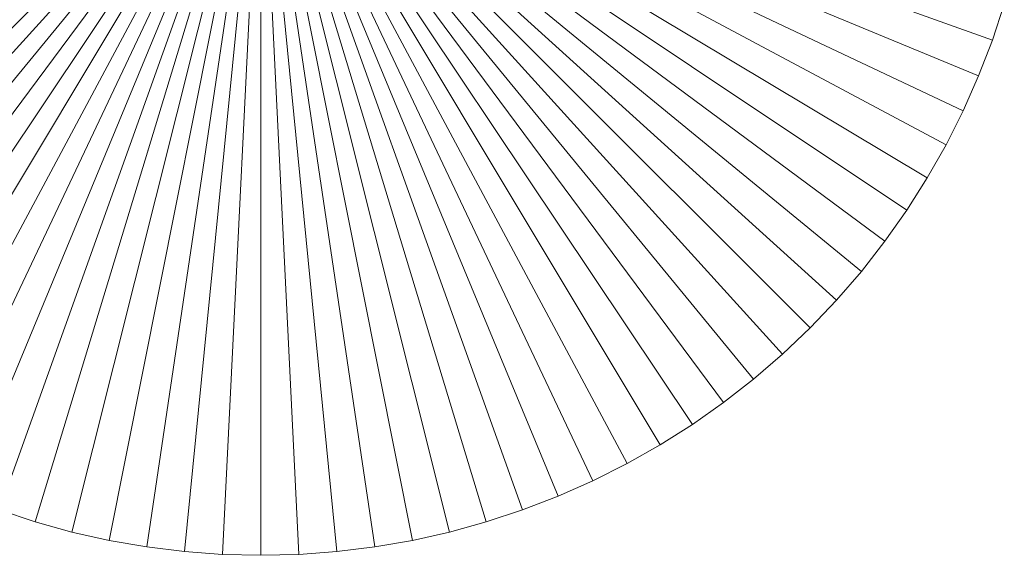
# Model space of a CAD drawing. Header units: millimetres. Extents: x -576 to -164, y 131 to 547.
# Tile 2 of 20: x -376 to -360, y 131 to 140. Entities that reach past the tile are written whole.
import ezdxf

# ---------------------------------------------------------------- set-up
doc = ezdxf.new("R2010")
doc.units = ezdxf.units.MM
doc.header["$LTSCALE"] = 20
doc.layers.add('LUCIDO_1', color=1, linetype='Continuous', lineweight=20, true_color=0xff0000)
doc.layers.add('Nessuna', color=7, linetype='Continuous', lineweight=9)

# ---------------------------------------------------------------- blocks, each defined once
blk = doc.blocks.new('Group')
at = {"layer": 'LUCIDO_1', "color": 5, "linetype": 'Continuous', "lineweight": 9, "transparency": 33554687}
for points in [[(-383.66, 139.972, -10109.271), (-383.467, 139.39, -10109.271), (-371.698, 143.601, -10109.271)], [(-371.698, 143.601, -10106.271), (-383.467, 139.39, -10106.271), (-383.66, 139.972, -10106.271)], [(-383.467, 139.39, -10109.271), (-383.246, 138.817, -10109.271), (-371.698, 143.601, -10109.271)], [(-371.698, 143.601, -10106.271), (-383.246, 138.817, -10106.271), (-383.467, 139.39, -10106.271)], [(-383.246, 138.817, -10109.271), (-382.998, 138.256, -10109.271), (-371.698, 143.601, -10109.271)], [(-371.698, 143.601, -10106.271), (-382.998, 138.256, -10106.271), (-383.246, 138.817, -10106.271)], [(-382.998, 138.256, -10109.271), (-382.722, 137.708, -10109.271), (-371.698, 143.601, -10109.271)], [(-371.698, 143.601, -10106.271), (-382.722, 137.708, -10106.271), (-382.998, 138.256, -10106.271)], [(-382.722, 137.708, -10109.271), (-382.42, 137.175, -10109.271), (-371.698, 143.601, -10109.271)], [(-371.698, 143.601, -10106.271), (-382.42, 137.175, -10106.271), (-382.722, 137.708, -10106.271)], [(-382.42, 137.175, -10109.271), (-382.091, 136.656, -10109.271), (-371.698, 143.601, -10109.271)], [(-371.698, 143.601, -10106.271), (-382.091, 136.656, -10106.271), (-382.42, 137.175, -10106.271)], [(-382.091, 136.656, -10109.271), (-381.738, 136.155, -10109.271), (-371.698, 143.601, -10109.271)], [(-371.698, 143.601, -10106.271), (-381.738, 136.155, -10106.271), (-382.091, 136.656, -10106.271)], [(-381.738, 136.155, -10109.271), (-381.361, 135.671, -10109.271), (-371.698, 143.601, -10109.271)], [(-371.698, 143.601, -10106.271), (-381.361, 135.671, -10106.271), (-381.738, 136.155, -10106.271)], [(-381.361, 135.671, -10109.271), (-380.96, 135.206, -10109.271), (-371.698, 143.601, -10109.271)], [(-371.698, 143.601, -10106.271), (-380.96, 135.206, -10106.271), (-381.361, 135.671, -10106.271)], [(-380.96, 135.206, -10109.271), (-380.537, 134.762, -10109.271), (-371.698, 143.601, -10109.271)], [(-371.698, 143.601, -10106.271), (-380.537, 134.762, -10106.271), (-380.96, 135.206, -10106.271)], [(-380.537, 134.762, -10109.271), (-380.093, 134.339, -10109.271), (-371.698, 143.601, -10109.271)], [(-371.698, 143.601, -10106.271), (-380.093, 134.339, -10106.271), (-380.537, 134.762, -10106.271)], [(-380.093, 134.339, -10109.271), (-379.628, 133.938, -10109.271), (-371.698, 143.601, -10109.271)], [(-371.698, 143.601, -10106.271), (-379.628, 133.938, -10106.271), (-380.093, 134.339, -10106.271)], [(-379.628, 133.938, -10109.271), (-379.144, 133.561, -10109.271), (-371.698, 143.601, -10109.271)], [(-371.698, 143.601, -10106.271), (-379.144, 133.561, -10106.271), (-379.628, 133.938, -10106.271)], [(-379.144, 133.561, -10109.271), (-378.643, 133.208, -10109.271), (-371.698, 143.601, -10109.271)], [(-371.698, 143.601, -10106.271), (-378.643, 133.208, -10106.271), (-379.144, 133.561, -10106.271)], [(-378.643, 133.208, -10109.271), (-378.125, 132.879, -10109.271), (-371.698, 143.601, -10109.271)], [(-371.698, 143.601, -10106.271), (-378.125, 132.879, -10106.271), (-378.643, 133.208, -10106.271)], [(-378.125, 132.879, -10109.271), (-377.591, 132.577, -10109.271), (-371.698, 143.601, -10109.271)], [(-371.698, 143.601, -10106.271), (-377.591, 132.577, -10106.271), (-378.125, 132.879, -10106.271)], [(-377.591, 132.577, -10109.271), (-377.043, 132.301, -10109.271), (-371.698, 143.601, -10109.271)], [(-371.698, 143.601, -10106.271), (-377.043, 132.301, -10106.271), (-377.591, 132.577, -10106.271)], [(-377.043, 132.301, -10109.271), (-376.482, 132.053, -10109.271), (-371.698, 143.601, -10109.271)], [(-371.698, 143.601, -10106.271), (-376.482, 132.053, -10106.271), (-377.043, 132.301, -10106.271)], [(-376.482, 132.053, -10109.271), (-375.909, 131.832, -10109.271), (-371.698, 143.601, -10109.271)], [(-371.698, 143.601, -10106.271), (-375.909, 131.832, -10106.271), (-376.482, 132.053, -10106.271)], [(-375.909, 131.832, -10109.271), (-375.327, 131.639, -10109.271), (-371.698, 143.601, -10109.271)], [(-371.698, 143.601, -10106.271), (-375.327, 131.639, -10106.271), (-375.909, 131.832, -10106.271)], [(-375.327, 131.639, -10109.271), (-374.736, 131.475, -10109.271), (-371.698, 143.601, -10109.271)], [(-371.698, 143.601, -10106.271), (-374.736, 131.475, -10106.271), (-375.327, 131.639, -10106.271)], [(-374.736, 131.475, -10109.271), (-374.137, 131.341, -10109.271), (-371.698, 143.601, -10109.271)], [(-371.698, 143.601, -10106.271), (-374.137, 131.341, -10106.271), (-374.736, 131.475, -10106.271)], [(-374.137, 131.341, -10109.271), (-373.532, 131.237, -10109.271), (-371.698, 143.601, -10109.271)], [(-371.698, 143.601, -10106.271), (-373.532, 131.237, -10106.271), (-374.137, 131.341, -10106.271)], [(-373.532, 131.237, -10109.271), (-372.923, 131.161, -10109.271), (-371.698, 143.601, -10109.271)], [(-371.698, 143.601, -10106.271), (-372.923, 131.161, -10106.271), (-373.532, 131.237, -10106.271)], [(-372.923, 131.161, -10109.271), (-372.312, 131.116, -10109.271), (-371.698, 143.601, -10109.271)], [(-371.698, 143.601, -10106.271), (-372.312, 131.116, -10106.271), (-372.923, 131.161, -10106.271)], [(-372.312, 131.116, -10109.271), (-371.698, 131.101, -10109.271), (-371.698, 143.601, -10109.271)], [(-371.698, 143.601, -10106.271), (-371.698, 131.101, -10106.271), (-372.312, 131.116, -10106.271)], [(-359.929, 139.39, -10109.271), (-359.737, 139.972, -10109.271), (-371.698, 143.601, -10109.271)], [(-360.15, 138.817, -10109.271), (-359.929, 139.39, -10109.271), (-371.698, 143.601, -10109.271)], [(-360.399, 138.256, -10109.271), (-360.15, 138.817, -10109.271), (-371.698, 143.601, -10109.271)], [(-360.674, 137.708, -10109.271), (-360.399, 138.256, -10109.271), (-371.698, 143.601, -10109.271)], [(-360.977, 137.175, -10109.271), (-360.674, 137.708, -10109.271), (-371.698, 143.601, -10109.271)], [(-361.305, 136.656, -10109.271), (-360.977, 137.175, -10109.271), (-371.698, 143.601, -10109.271)], [(-361.659, 136.155, -10109.271), (-361.305, 136.656, -10109.271), (-371.698, 143.601, -10109.271)], [(-362.036, 135.671, -10109.271), (-361.659, 136.155, -10109.271), (-371.698, 143.601, -10109.271)], [(-362.437, 135.206, -10109.271), (-362.036, 135.671, -10109.271), (-371.698, 143.601, -10109.271)], [(-362.859, 134.762, -10109.271), (-362.437, 135.206, -10109.271), (-371.698, 143.601, -10109.271)], [(-363.304, 134.339, -10109.271), (-362.859, 134.762, -10109.271), (-371.698, 143.601, -10109.271)], [(-363.769, 133.938, -10109.271), (-363.304, 134.339, -10109.271), (-371.698, 143.601, -10109.271)], [(-364.252, 133.561, -10109.271), (-363.769, 133.938, -10109.271), (-371.698, 143.601, -10109.271)], [(-364.754, 133.208, -10109.271), (-364.252, 133.561, -10109.271), (-371.698, 143.601, -10109.271)], [(-365.272, 132.879, -10109.271), (-364.754, 133.208, -10109.271), (-371.698, 143.601, -10109.271)], [(-365.806, 132.577, -10109.271), (-365.272, 132.879, -10109.271), (-371.698, 143.601, -10109.271)], [(-366.354, 132.301, -10109.271), (-365.806, 132.577, -10109.271), (-371.698, 143.601, -10109.271)], [(-366.915, 132.053, -10109.271), (-366.354, 132.301, -10109.271), (-371.698, 143.601, -10109.271)], [(-367.487, 131.832, -10109.271), (-366.915, 132.053, -10109.271), (-371.698, 143.601, -10109.271)], [(-368.07, 131.639, -10109.271), (-367.487, 131.832, -10109.271), (-371.698, 143.601, -10109.271)], [(-368.661, 131.475, -10109.271), (-368.07, 131.639, -10109.271), (-371.698, 143.601, -10109.271)], [(-369.26, 131.341, -10109.271), (-368.661, 131.475, -10109.271), (-371.698, 143.601, -10109.271)], [(-369.864, 131.237, -10109.271), (-369.26, 131.341, -10109.271), (-371.698, 143.601, -10109.271)], [(-370.473, 131.161, -10109.271), (-369.864, 131.237, -10109.271), (-371.698, 143.601, -10109.271)], [(-371.085, 131.116, -10109.271), (-370.473, 131.161, -10109.271), (-371.698, 143.601, -10109.271)], [(-371.698, 131.101, -10109.271), (-371.085, 131.116, -10109.271), (-371.698, 143.601, -10109.271)], [(-371.698, 143.601, -10106.271), (-359.737, 139.972, -10106.271), (-359.929, 139.39, -10106.271)], [(-371.698, 143.601, -10106.271), (-359.929, 139.39, -10106.271), (-360.15, 138.817, -10106.271)], [(-371.698, 143.601, -10106.271), (-360.15, 138.817, -10106.271), (-360.399, 138.256, -10106.271)], [(-371.698, 143.601, -10106.271), (-360.399, 138.256, -10106.271), (-360.674, 137.708, -10106.271)], [(-371.698, 143.601, -10106.271), (-360.674, 137.708, -10106.271), (-360.977, 137.175, -10106.271)], [(-371.698, 143.601, -10106.271), (-360.977, 137.175, -10106.271), (-361.305, 136.656, -10106.271)], [(-371.698, 143.601, -10106.271), (-361.305, 136.656, -10106.271), (-361.659, 136.155, -10106.271)], [(-371.698, 143.601, -10106.271), (-361.659, 136.155, -10106.271), (-362.036, 135.671, -10106.271)], [(-371.698, 143.601, -10106.271), (-362.036, 135.671, -10106.271), (-362.437, 135.206, -10106.271)], [(-371.698, 143.601, -10106.271), (-362.437, 135.206, -10106.271), (-362.859, 134.762, -10106.271)], [(-371.698, 143.601, -10106.271), (-362.859, 134.762, -10106.271), (-363.304, 134.339, -10106.271)], [(-371.698, 143.601, -10106.271), (-363.304, 134.339, -10106.271), (-363.769, 133.938, -10106.271)], [(-371.698, 143.601, -10106.271), (-363.769, 133.938, -10106.271), (-364.252, 133.561, -10106.271)], [(-371.698, 143.601, -10106.271), (-364.252, 133.561, -10106.271), (-364.754, 133.208, -10106.271)], [(-371.698, 143.601, -10106.271), (-364.754, 133.208, -10106.271), (-365.272, 132.879, -10106.271)], [(-371.698, 143.601, -10106.271), (-365.272, 132.879, -10106.271), (-365.806, 132.577, -10106.271)], [(-371.698, 143.601, -10106.271), (-365.806, 132.577, -10106.271), (-366.354, 132.301, -10106.271)], [(-371.698, 143.601, -10106.271), (-366.354, 132.301, -10106.271), (-366.915, 132.053, -10106.271)], [(-371.698, 143.601, -10106.271), (-366.915, 132.053, -10106.271), (-367.487, 131.832, -10106.271)], [(-371.698, 143.601, -10106.271), (-367.487, 131.832, -10106.271), (-368.07, 131.639, -10106.271)], [(-371.698, 143.601, -10106.271), (-368.07, 131.639, -10106.271), (-368.661, 131.475, -10106.271)], [(-371.698, 143.601, -10106.271), (-368.661, 131.475, -10106.271), (-369.26, 131.341, -10106.271)], [(-371.698, 143.601, -10106.271), (-369.26, 131.341, -10106.271), (-369.864, 131.237, -10106.271)], [(-371.698, 143.601, -10106.271), (-369.864, 131.237, -10106.271), (-370.473, 131.161, -10106.271)], [(-371.698, 143.601, -10106.271), (-370.473, 131.161, -10106.271), (-371.085, 131.116, -10106.271)], [(-371.698, 143.601, -10106.271), (-371.085, 131.116, -10106.271), (-371.698, 131.101, -10106.271)], [(-359.929, 139.39, -10106.271), (-359.737, 139.972, -10106.271), (-359.737, 139.972, -10109.271), (-359.929, 139.39, -10109.271)], [(-360.15, 138.817, -10106.271), (-359.929, 139.39, -10106.271), (-359.929, 139.39, -10109.271), (-360.15, 138.817, -10109.271)], [(-360.399, 138.256, -10106.271), (-360.15, 138.817, -10106.271), (-360.15, 138.817, -10109.271), (-360.399, 138.256, -10109.271)], [(-360.674, 137.708, -10106.271), (-360.399, 138.256, -10106.271), (-360.399, 138.256, -10109.271), (-360.674, 137.708, -10109.271)], [(-360.977, 137.175, -10106.271), (-360.674, 137.708, -10106.271), (-360.674, 137.708, -10109.271), (-360.977, 137.175, -10109.271)], [(-361.305, 136.656, -10106.271), (-360.977, 137.175, -10106.271), (-360.977, 137.175, -10109.271), (-361.305, 136.656, -10109.271)], [(-361.659, 136.155, -10106.271), (-361.305, 136.656, -10106.271), (-361.305, 136.656, -10109.271), (-361.659, 136.155, -10109.271)], [(-362.036, 135.671, -10106.271), (-361.659, 136.155, -10106.271), (-361.659, 136.155, -10109.271), (-362.036, 135.671, -10109.271)], [(-362.437, 135.206, -10106.271), (-362.036, 135.671, -10106.271), (-362.036, 135.671, -10109.271), (-362.437, 135.206, -10109.271)], [(-362.859, 134.762, -10106.271), (-362.437, 135.206, -10106.271), (-362.437, 135.206, -10109.271), (-362.859, 134.762, -10109.271)], [(-363.304, 134.339, -10106.271), (-362.859, 134.762, -10106.271), (-362.859, 134.762, -10109.271), (-363.304, 134.339, -10109.271)], [(-363.769, 133.938, -10106.271), (-363.304, 134.339, -10106.271), (-363.304, 134.339, -10109.271), (-363.769, 133.938, -10109.271)], [(-364.252, 133.561, -10106.271), (-363.769, 133.938, -10106.271), (-363.769, 133.938, -10109.271), (-364.252, 133.561, -10109.271)], [(-364.754, 133.208, -10106.271), (-364.252, 133.561, -10106.271), (-364.252, 133.561, -10109.271), (-364.754, 133.208, -10109.271)], [(-365.272, 132.879, -10106.271), (-364.754, 133.208, -10106.271), (-364.754, 133.208, -10109.271), (-365.272, 132.879, -10109.271)], [(-365.806, 132.577, -10106.271), (-365.272, 132.879, -10106.271), (-365.272, 132.879, -10109.271), (-365.806, 132.577, -10109.271)], [(-366.354, 132.301, -10106.271), (-365.806, 132.577, -10106.271), (-365.806, 132.577, -10109.271), (-366.354, 132.301, -10109.271)], [(-366.915, 132.053, -10106.271), (-366.354, 132.301, -10106.271), (-366.354, 132.301, -10109.271), (-366.915, 132.053, -10109.271)], [(-367.487, 131.832, -10106.271), (-366.915, 132.053, -10106.271), (-366.915, 132.053, -10109.271), (-367.487, 131.832, -10109.271)], [(-375.909, 131.832, -10106.271), (-375.327, 131.639, -10106.271), (-375.327, 131.639, -10109.271), (-375.909, 131.832, -10109.271)], [(-368.07, 131.639, -10106.271), (-367.487, 131.832, -10106.271), (-367.487, 131.832, -10109.271), (-368.07, 131.639, -10109.271)], [(-375.327, 131.639, -10106.271), (-374.736, 131.475, -10106.271), (-374.736, 131.475, -10109.271), (-375.327, 131.639, -10109.271)], [(-368.661, 131.475, -10106.271), (-368.07, 131.639, -10106.271), (-368.07, 131.639, -10109.271), (-368.661, 131.475, -10109.271)], [(-374.736, 131.475, -10106.271), (-374.137, 131.341, -10106.271), (-374.137, 131.341, -10109.271), (-374.736, 131.475, -10109.271)], [(-369.26, 131.341, -10106.271), (-368.661, 131.475, -10106.271), (-368.661, 131.475, -10109.271), (-369.26, 131.341, -10109.271)], [(-374.137, 131.341, -10106.271), (-373.532, 131.237, -10106.271), (-373.532, 131.237, -10109.271), (-374.137, 131.341, -10109.271)], [(-369.864, 131.237, -10106.271), (-369.26, 131.341, -10106.271), (-369.26, 131.341, -10109.271), (-369.864, 131.237, -10109.271)], [(-373.532, 131.237, -10106.271), (-372.923, 131.161, -10106.271), (-372.923, 131.161, -10109.271), (-373.532, 131.237, -10109.271)], [(-372.923, 131.161, -10106.271), (-372.312, 131.116, -10106.271), (-372.312, 131.116, -10109.271), (-372.923, 131.161, -10109.271)], [(-371.085, 131.116, -10106.271), (-370.473, 131.161, -10106.271), (-370.473, 131.161, -10109.271), (-371.085, 131.116, -10109.271)], [(-370.473, 131.161, -10106.271), (-369.864, 131.237, -10106.271), (-369.864, 131.237, -10109.271), (-370.473, 131.161, -10109.271)], [(-372.312, 131.116, -10106.271), (-371.698, 131.101, -10106.271), (-371.698, 131.101, -10109.271), (-372.312, 131.116, -10109.271)], [(-371.698, 131.101, -10106.271), (-371.085, 131.116, -10106.271), (-371.085, 131.116, -10109.271), (-371.698, 131.101, -10109.271)]]:
    blk.add_3dface(points, dxfattribs=at)
blk = doc.blocks.new('Group-2')
at = {"layer": 'LUCIDO_1', "color": 5, "transparency": 33554687}
blk.add_blockref('Group', (0, 0), dxfattribs=at)

msp = doc.modelspace()

# ---------------------------------------------------------------- block references
at = {"layer": 'Nessuna', "color": 5, "true_color": 0x0000ff, "transparency": 33554687}
msp.add_blockref('Group-2', (0, 0), dxfattribs=at)

doc.saveas('drawing.dxf')
